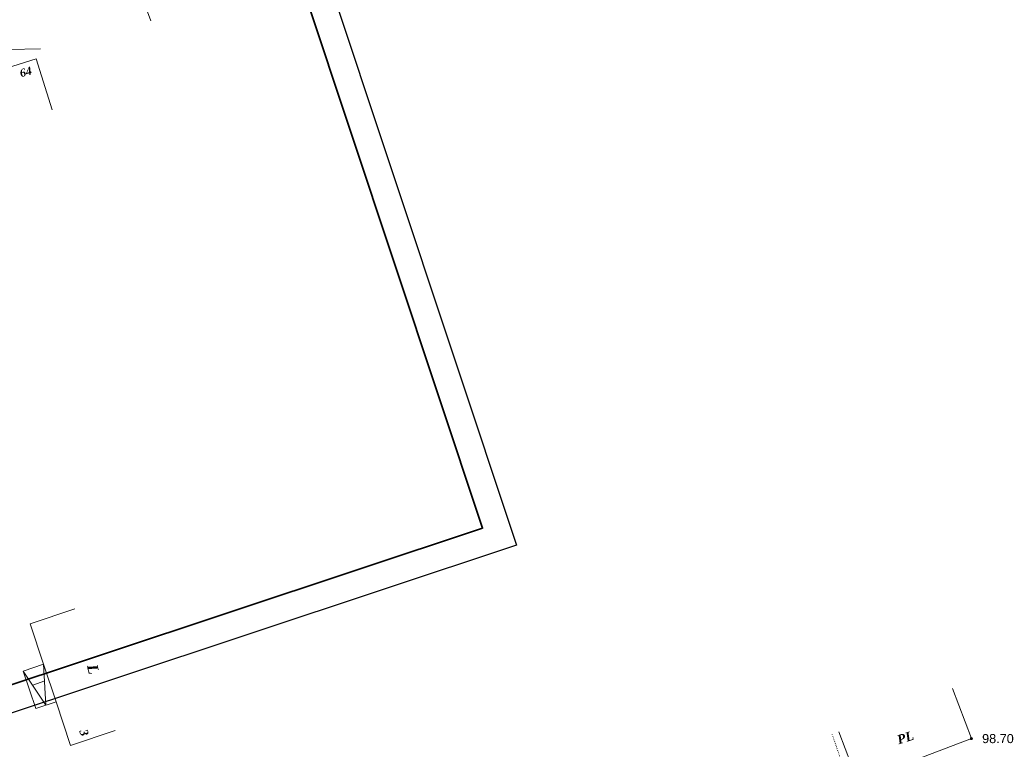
# Model space of a CAD drawing. Header units: millimetres. Extents: x 9396 to 25236, y 15106 to 31102.
# Tile 71 of 256: x 10563 to 10747, y 16459 to 16595. Entities that reach past the tile are written whole.
import ezdxf
from ezdxf.enums import TextEntityAlignment as Align

# ---------------------------------------------------------------- set-up
doc = ezdxf.new("R2010")
doc.units = ezdxf.units.MM
doc.linetypes.add('DOT', pattern=[0.25, 0, -0.25])
doc.linetypes.add('HIDDEN', pattern=[0.375, 0.25, -0.125])
for name, color, linetype, lineweight, true_color in [('1001010', 7, 'Continuous', 9, 0x000000), ('10010110', 7, 'Continuous', 20, 0xa25100), ('1002020', 7, 'Continuous', 9, 0x000000), ('1070000', 7, 'DOT', 9, 0x000000), ('21100200', 7, 'HIDDEN', 0, 0x800080), ('3000220', 7, 'Continuous', 9, 0x000000)]:
    doc.layers.add(name, color=color, linetype=linetype, lineweight=lineweight, true_color=true_color)
doc.layers.add('Рамка', color=7, linetype='Continuous', lineweight=35)
doc.styles.add('10', font='timesbi.ttf', dxfattribs={"height": 0.001481})
doc.styles.add('9', font='timesbi.ttf', dxfattribs={"height": 0.001693})
doc.styles.add('F2', font='arial.ttf', dxfattribs={"height": 0.001693})

# ---------------------------------------------------------------- blocks, each defined once
blk = doc.blocks.new('SYMBOL21100200')
at = {"true_color": 0x800080}
h = blk.add_hatch(color=216, dxfattribs=at)
edge = h.paths.add_edge_path()
edge.add_arc((0, 0), 0.1, 0, 360)
at = {"color": 216, "linetype": 'Continuous', "lineweight": 0, "true_color": 0x800080}
blk.add_circle((0, 0), 0.1, dxfattribs=at)

msp = doc.modelspace()

# ---------------------------------------------------------------- linework, layer by layer
at = {"layer": '1001010', "color": 253}
for p, q in [((10565.86, 16470.71), (10568.11, 16471.52)), ((10737.77, 16470.07), (10741.32, 16460.72))]:
    msp.add_line(p, q, dxfattribs=at)
for points in [[(10569.47, 16578.28, 150.8), (10566.49, 16587.83, 150.8), (10553.11, 16583.66, 150.8)], [(10581.26, 16462.21, 0), (10572.91, 16459.43, 0), (10570.19, 16467.59, 0), (10567.85, 16474.61, 0), (10565.32, 16482.2, 0), (10573.67, 16484.98, 0)], [(10567.85, 16474.61, 0), (10564.05, 16473.34, 0), (10566.39, 16466.32, 0), (10570.19, 16467.59, 0)], [(10564.05, 16473.34, 0), (10568.29, 16466.94, 0), (10567.85, 16474.61, 0)], [(10716.51, 16461.99, 0), (10720.06, 16452.64, 0), (10741.32, 16460.72, 0)]]:
    msp.add_polyline3d(points, dxfattribs=at)
at = {"layer": '10010110'}
msp.add_polyline3d([(10567.3, 16589.72, 158.57), (10561.38, 16589.58, 162.69), (10556.31, 16589.42, 165.69), (10551.98, 16589.26, 167.79), (10548.26, 16589.09, 169.17), (10545.04, 16588.93, 170.03), (10542.21, 16588.78, 170.56), (10539.65, 16588.65, 170.96), (10537.25, 16588.56, 171.42), (10534.89, 16588.5, 172.12), (10532.56, 16588.51, 173.17), (10530.23, 16588.61, 174.65), (10527.89, 16588.84, 176.65), (10525.52, 16589.23, 179.28), (10523.12, 16589.8, 182.61), (10520.65, 16590.58, 186.74), (10518.11, 16591.61, 191.75)], dxfattribs=at)
at = {"layer": '1002020', "color": 253}
msp.add_line((10565.86, 16470.71), (10568.11, 16471.52), dxfattribs=at)
for points in [[(10567.85, 16474.61, 0), (10564.05, 16473.34, 0), (10566.39, 16466.32, 0), (10570.19, 16467.59, 0)], [(10564.05, 16473.34, 0), (10568.29, 16466.94, 0), (10567.85, 16474.61, 0)]]:
    msp.add_polyline3d(points, dxfattribs=at)
at = {"layer": '1070000', "color": 253}
msp.add_line((10722.57, 16440.24), (10715.29, 16461.5), dxfattribs=at)
at = {"layer": '3000220', "color": 253}
msp.add_line((10586.03, 16600.11, 167.8), (10587.89, 16594.96, 167.8), dxfattribs=at)
at = {"layer": 'Defpoints'}
msp.add_lwpolyline([(10137.95, 16637.54), (10562.55, 16778.72), (10656.26, 16496.88), (10231.65, 16355.71)], close=True, dxfattribs=at)
at = {"layer": 'Рамка'}
msp.add_lwpolyline([(10158.51, 16639.11), (10559.38, 16772.39), (10649.93, 16500.05), (10249.05, 16366.77)], close=True, dxfattribs=at)

# ---------------------------------------------------------------- block references
at = {"layer": '21100200', "xscale": 2, "yscale": 2, "zscale": 2}
msp.add_blockref('SYMBOL21100200', (10741.32, 16460.72, 197.4), dxfattribs=at)

# ---------------------------------------------------------------- texts
at = {"layer": '1001010', "color": 1, "true_color": 0xff0000, "style": '10'}
for s, height, rotation, p in [('64', 1.481, 15.6, (10563.43, 16585.1, 147.56)), ('3', 1.54, 289.9, (10575.23, 16462.38))]:
    msp.add_text(s, height=height, rotation=rotation, dxfattribs=at).set_placement(p, align=Align.MIDDLE_LEFT)
at = {"layer": '1001010', "color": 253, "style": '9'}
for s, height, rotation, p in [('L', 1.97, 283.7, (10576.89, 16474.58)), ('PL', 1.693, 17.5, (10727.49, 16460.45))]:
    msp.add_text(s, height=height, rotation=rotation, dxfattribs=at).set_placement(p, align=Align.MIDDLE_LEFT)
at = {"layer": '21100200', "color": 253, "style": 'F2'}
msp.add_text('98.70', height=1.693, dxfattribs=at).set_placement((10743.32, 16460.72, 197.4), align=Align.MIDDLE_LEFT)

doc.saveas('drawing.dxf')
